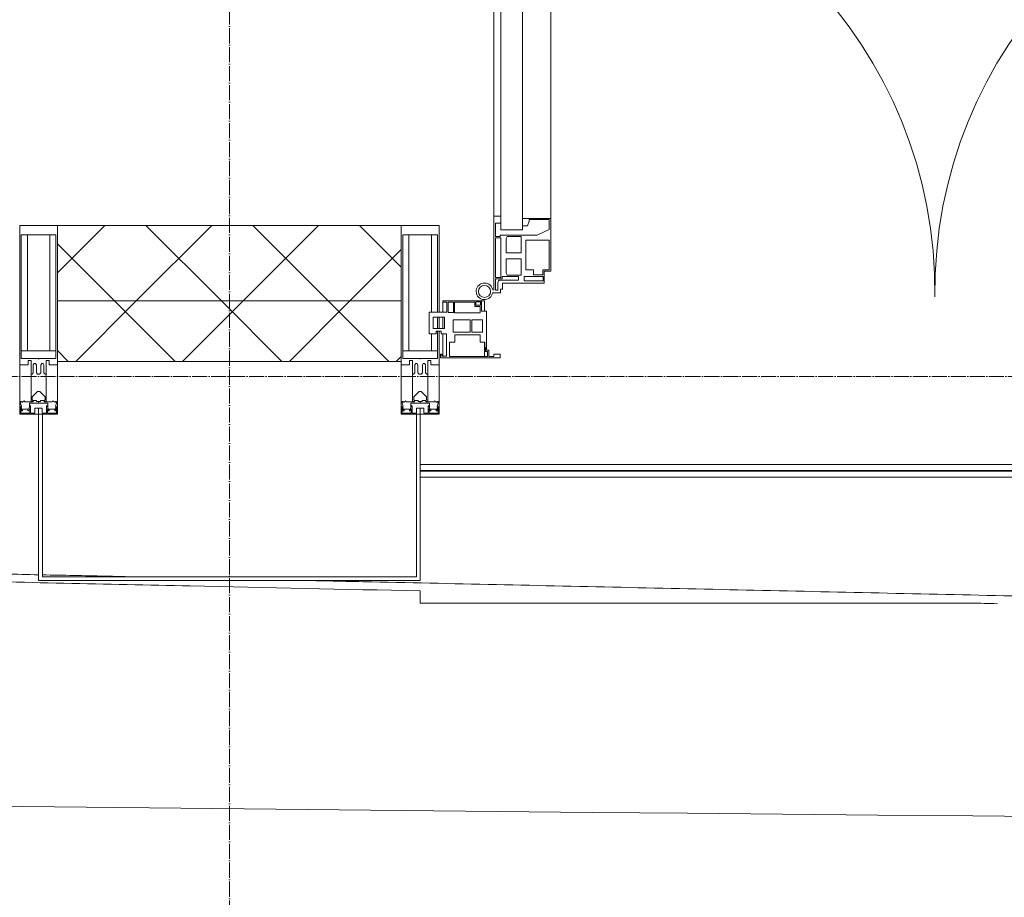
# Model space of a CAD drawing. Header units: millimetres. Extents: x 5617 to 132318, y 7718 to 193536.
# Tile 11 of 81: x 36983 to 38286, y 14711 to 15872. Entities that reach past the tile are written whole.
import ezdxf

# ---------------------------------------------------------------- set-up
doc = ezdxf.new("R2010")
doc.units = ezdxf.units.MM
doc.linetypes.add('ADSK_Линия сетки', pattern=[25, 20, -2.5, 0, -2.5])
doc.linetypes.add('Линия сетки', pattern=[25, 20, -2.5, 0, -2.5])
for name, color, linetype, lineweight in [('Двери', 7, 'Continuous', 18), ('Импосты витража', 7, 'Continuous', 18), ('Колонны', 7, 'Continuous', 18), ('Ограждение', 7, 'Continuous', 18), ('Оси', 7, 'Continuous', 9), ('Панели витража', 7, 'Continuous', 18), ('Поручни', 7, 'Continuous', 18), ('Стены разрез', 7, 'Continuous', 40), ('Стены штриховка', 7, 'Continuous', 40), ('Форма', 7, 'Continuous', 18), ('Формообразующий элемент-перекрытие', 7, 'Continuous', 18), ('Элементы узлов', 7, 'Continuous', 18)]:
    doc.layers.add(name, color=color, linetype=linetype, lineweight=lineweight)
pattern_1 = [(45, (0, 0), (-70.71068, 70.71068), []), (135, (0, 0), (-70.71068, -70.71068), [])]

# ---------------------------------------------------------------- blocks, each defined once
blk = doc.blocks.new('A_PAN_ALU_Door_Double - EXT_1_Double_EQ 6_3-7509114-МКСС_К4_L13_45_000_')
at = {"layer": 'Двери', "color": 253, "lineweight": 5, "true_color": 0xaaaaaa}
for p, q in [((-575.1, -160.7), (-585.4, -160.7)), ((-583.7, -164.2), (-583.7, -262.2)), ((-581.6, -179.2), (-581.6, -164.2)), ((-581.6, -164.2), (-578.6, -164.2)), ((-578.6, -164.2), (-578.6, -174.5)), ((-575.1, -165.6), (-575.1, -160.7)), ((-572.4, -165.6), (-575.1, -165.6)), ((-572.4, -173.3), (-572.4, -165.6)), ((572.4, -165.6), (575.1, -165.6)), ((572.4, -173.3), (572.4, -165.6)), ((575.1, -160.7), (585.4, -160.7)), ((575.1, -165.6), (575.1, -160.7)), ((581.6, -164.2), (578.6, -164.2)), ((578.6, -164.2), (578.6, -174.5)), ((581.6, -179.2), (581.6, -164.2)), ((583.7, -164.2), (583.7, -262.2)), ((-572.9, -179.2), (-581.6, -179.2)), ((-581.6, -233.4), (-581.6, -180.9)), ((-581.6, -180.9), (-574.6, -180.9)), ((-575.5, -177.5), (-551.3, -177.5)), ((-574.6, -180.9), (-574.6, -233.4)), ((-572.9, -182.2), (-572.9, -179.2)), ((-551.3, -182.2), (-572.9, -182.2)), ((-517.1, -173.3), (-572.4, -173.3)), ((-551.3, -177.5), (-551.3, -182.2)), ((-543.6, -182.2), (-543.6, -176.7)), ((-543.6, -176.7), (-518.6, -176.7)), ((-518.6, -182.2), (-543.6, -182.2)), ((-518.6, -176.7), (-518.6, -182.2)), ((-517.1, -189.3), (-517.1, -173.3)), ((517.1, -173.3), (572.4, -173.3)), ((517.1, -189.3), (517.1, -173.3)), ((518.6, -176.7), (518.6, -182.2)), ((543.6, -176.7), (518.6, -176.7)), ((518.6, -182.2), (543.6, -182.2)), ((543.6, -182.2), (543.6, -176.7)), ((551.3, -177.5), (551.3, -182.2)), ((575.5, -177.5), (551.3, -177.5)), ((551.3, -182.2), (572.9, -182.2)), ((572.9, -179.2), (581.6, -179.2)), ((572.9, -182.2), (572.9, -179.2)), ((574.6, -180.9), (574.6, -233.4)), ((581.6, -180.9), (574.6, -180.9)), ((581.6, -233.4), (581.6, -180.9)), ((-567.6, -186.7), (-566.1, -184)), ((-567.6, -205.7), (-567.6, -186.7)), ((-566.1, -184), (-547.7, -184)), ((-547.7, -184), (-547.7, -205.7)), ((-541.3, -230.6), (-541.3, -191)), ((-541.3, -191), (-531.2, -191)), ((-531.2, -191), (-531.2, -184.4)), ((-531.2, -184.4), (-518.8, -184.4)), ((-518.8, -184.4), (-518.8, -191)), ((-518.8, -191), (-510.6, -191)), ((-508.2, -189.3), (-517.1, -189.3)), ((-510.6, -191), (-510.6, -230.6)), ((-508.2, -259.2), (-508.2, -189.3)), ((508.2, -189.3), (517.1, -189.3)), ((508.2, -259.2), (508.2, -189.3)), ((510.6, -191), (510.6, -230.6)), ((518.8, -191), (510.6, -191)), ((518.8, -184.4), (518.8, -191)), ((531.2, -184.4), (518.8, -184.4)), ((531.2, -191), (531.2, -184.4)), ((541.3, -191), (531.2, -191)), ((541.3, -230.6), (541.3, -191)), ((547.7, -184), (547.7, -205.7)), ((566.1, -184), (547.7, -184)), ((567.6, -186.7), (566.1, -184)), ((567.6, -205.7), (567.6, -186.7)), ((-547.7, -205.7), (-567.6, -205.7)), ((547.7, -205.7), (567.6, -205.7)), ((-567.6, -232.6), (-567.6, -213.6)), ((-567.6, -213.6), (-547.7, -213.6)), ((-547.7, -213.6), (-547.7, -235.3)), ((567.6, -213.6), (547.7, -213.6)), ((547.7, -213.6), (547.7, -235.3)), ((567.6, -232.6), (567.6, -213.6)), ((-574.6, -233.4), (-581.6, -233.4)), ((-566.1, -235.3), (-567.6, -232.6)), ((-510.6, -230.6), (-541.3, -230.6)), ((510.6, -230.6), (541.3, -230.6)), ((566.1, -235.3), (567.6, -232.6)), ((574.6, -233.4), (581.6, -233.4)), ((-583.7, -244.2), (-583.7, -677.3)), ((-581.6, -253.1), (-581.6, -235.1)), ((-581.6, -235.1), (-575.4, -235.1)), ((-575.4, -235.1), (-575.4, -237.1)), ((-575.4, -237.1), (-526.4, -237.1)), ((-574.6, -244.2), (-546, -244.2)), ((-574.6, -244.2), (-574.6, -677.3)), ((-547.7, -235.3), (-566.1, -235.3)), ((-546, -677.3), (-546, -244.2)), ((-526.4, -237.1), (-510.6, -244.7)), ((-510.6, -244.7), (-510.6, -257.7)), ((526.4, -237.1), (510.6, -244.7)), ((510.6, -244.7), (510.6, -257.7)), ((575.4, -237.1), (526.4, -237.1)), ((546, -677.3), (546, -244.2)), ((574.6, -244.2), (546, -244.2)), ((547.7, -235.3), (566.1, -235.3)), ((574.6, -244.2), (574.6, -677.3)), ((575.4, -235.1), (575.4, -237.1)), ((581.6, -235.1), (575.4, -235.1)), ((581.6, -253.1), (581.6, -235.1)), ((583.7, -244.2), (583.7, -677.3)), ((-574.6, -253.1), (-581.6, -253.1)), ((-574.6, -262.2), (-574.6, -253.1)), ((-539.3, -249.6), (-546, -249.6)), ((-546, -249.6), (-546, -259.2)), ((-546, -259.2), (-508.2, -259.2)), ((-537.1, -255.7), (-539.3, -249.6)), ((-537.1, -257.7), (-537.1, -255.7)), ((-510.6, -257.7), (-537.1, -257.7)), ((-508.2, -662.3), (-508.2, -259.2)), ((546, -259.2), (508.2, -259.2)), ((508.2, -662.3), (508.2, -259.2)), ((510.6, -257.7), (537.1, -257.7)), ((537.1, -255.7), (539.3, -249.6)), ((537.1, -257.7), (537.1, -255.7)), ((539.3, -249.6), (546, -249.6)), ((546, -249.6), (546, -259.2)), ((574.6, -253.1), (581.6, -253.1)), ((574.6, -262.2), (574.6, -253.1)), ((-583.7, -262.2), (-574.6, -262.2)), ((583.7, -262.2), (574.6, -262.2)), ((-574.6, -659.3), (-583.7, -659.3)), ((-583.7, -659.3), (-583.7, -758.9)), ((-574.6, -659.3), (-583.7, -659.3)), ((-583.7, -659.3), (-583.7, -758.9)), ((-574.6, -668.4), (-574.6, -659.3)), ((-574.6, -668.4), (-574.6, -659.3)), ((-508.2, -662.3), (-546, -662.3)), ((-546, -662.3), (-546, -672)), ((-508.2, -662.3), (-546, -662.3)), ((-546, -662.3), (-546, -672)), ((-537.1, -665.9), (-537.1, -663.8)), ((-537.1, -663.8), (-510.6, -663.8)), ((-537.1, -665.9), (-537.1, -663.8)), ((-537.1, -663.8), (-510.6, -663.8)), ((-510.6, -663.8), (-510.6, -676.8)), ((-510.6, -663.8), (-510.6, -676.8)), ((-508.2, -732.3), (-508.2, -662.3)), ((-508.2, -732.3), (-508.2, -662.3)), ((508.2, -662.3), (546, -662.3)), ((508.2, -732.3), (508.2, -662.3)), ((508.2, -662.3), (546, -662.3)), ((508.2, -732.3), (508.2, -662.3)), ((510.6, -663.8), (510.6, -676.8)), ((537.1, -663.8), (510.6, -663.8)), ((510.6, -663.8), (510.6, -676.8)), ((537.1, -663.8), (510.6, -663.8)), ((537.1, -665.9), (537.1, -663.8)), ((537.1, -665.9), (537.1, -663.8)), ((546, -662.3), (546, -672)), ((546, -662.3), (546, -672)), ((574.6, -659.3), (583.7, -659.3)), ((574.6, -668.4), (574.6, -659.3)), ((574.6, -659.3), (583.7, -659.3)), ((574.6, -668.4), (574.6, -659.3)), ((583.7, -659.3), (583.7, -758.9)), ((583.7, -659.3), (583.7, -758.9)), ((-581.6, -686.5), (-581.6, -668.4)), ((-581.6, -668.4), (-574.6, -668.4)), ((-581.6, -686.5), (-581.6, -668.4)), ((-581.6, -668.4), (-574.6, -668.4)), ((-574.6, -677.3), (-546, -677.3)), ((-546, -672), (-539.3, -672)), ((-546, -672), (-539.3, -672)), ((-539.3, -672), (-537.1, -665.9)), ((-539.3, -672), (-537.1, -665.9)), ((-510.6, -676.8), (-526.4, -684.5)), ((-510.6, -676.8), (-526.4, -684.5)), ((510.6, -676.8), (526.4, -684.5)), ((510.6, -676.8), (526.4, -684.5)), ((539.3, -672), (537.1, -665.9)), ((539.3, -672), (537.1, -665.9)), ((546, -672), (539.3, -672)), ((546, -672), (539.3, -672)), ((574.6, -677.3), (546, -677.3)), ((581.6, -668.4), (574.6, -668.4)), ((581.6, -668.4), (574.6, -668.4)), ((581.6, -686.5), (581.6, -668.4)), ((581.6, -686.5), (581.6, -668.4)), ((-575.4, -686.5), (-581.6, -686.5)), ((-575.4, -686.5), (-581.6, -686.5)), ((-581.6, -740.6), (-581.6, -688.2)), ((-581.6, -688.2), (-574.6, -688.2)), ((-581.6, -740.6), (-581.6, -688.2)), ((-581.6, -688.2), (-574.6, -688.2)), ((-526.4, -684.5), (-575.4, -684.5)), ((-575.4, -684.5), (-575.4, -686.5)), ((-526.4, -684.5), (-575.4, -684.5)), ((-575.4, -684.5), (-575.4, -686.5)), ((-574.6, -688.2), (-574.6, -740.6)), ((-574.6, -688.2), (-574.6, -740.6)), ((-567.6, -688.9), (-566.1, -686.3)), ((-567.6, -688.9), (-566.1, -686.3)), ((-567.6, -708), (-567.6, -688.9)), ((-567.6, -708), (-567.6, -688.9)), ((-566.1, -686.3), (-547.7, -686.3)), ((-566.1, -686.3), (-547.7, -686.3)), ((-547.7, -686.3), (-547.7, -708)), ((-547.7, -686.3), (-547.7, -708)), ((526.4, -684.5), (575.4, -684.5)), ((526.4, -684.5), (575.4, -684.5)), ((547.7, -686.3), (547.7, -708)), ((566.1, -686.3), (547.7, -686.3)), ((547.7, -686.3), (547.7, -708)), ((566.1, -686.3), (547.7, -686.3)), ((567.6, -688.9), (566.1, -686.3)), ((567.6, -688.9), (566.1, -686.3)), ((567.6, -708), (567.6, -688.9)), ((567.6, -708), (567.6, -688.9)), ((581.6, -688.2), (574.6, -688.2)), ((574.6, -688.2), (574.6, -740.6)), ((581.6, -688.2), (574.6, -688.2)), ((574.6, -688.2), (574.6, -740.6)), ((575.4, -684.5), (575.4, -686.5)), ((575.4, -684.5), (575.4, -686.5)), ((575.4, -686.5), (581.6, -686.5)), ((575.4, -686.5), (581.6, -686.5)), ((581.6, -740.6), (581.6, -688.2)), ((581.6, -740.6), (581.6, -688.2)), ((-541.3, -730.5), (-541.3, -691)), ((-541.3, -691), (-510.6, -691)), ((-541.3, -730.5), (-541.3, -691)), ((-541.3, -691), (-510.6, -691)), ((-510.6, -691), (-510.6, -730.6)), ((-510.6, -691), (-510.6, -730.6)), ((541.3, -691), (510.6, -691)), ((510.6, -691), (510.6, -730.6)), ((541.3, -691), (510.6, -691)), ((510.6, -691), (510.6, -730.6)), ((541.3, -730.5), (541.3, -691)), ((541.3, -730.5), (541.3, -691)), ((-547.7, -708), (-567.6, -708)), ((-547.7, -708), (-567.6, -708)), ((-567.6, -734.8), (-567.6, -715.8)), ((-567.6, -715.8), (-547.7, -715.8)), ((-567.6, -734.8), (-567.6, -715.8)), ((-567.6, -715.8), (-547.7, -715.8)), ((-547.7, -715.8), (-547.7, -737.5)), ((-547.7, -715.8), (-547.7, -737.5)), ((547.7, -708), (567.6, -708)), ((547.7, -708), (567.6, -708)), ((567.6, -715.8), (547.7, -715.8)), ((547.7, -715.8), (547.7, -737.5)), ((567.6, -715.8), (547.7, -715.8)), ((547.7, -715.8), (547.7, -737.5)), ((567.6, -734.8), (567.6, -715.8)), ((567.6, -734.8), (567.6, -715.8)), ((-574.6, -740.6), (-581.6, -740.6)), ((-574.6, -740.6), (-581.6, -740.6)), ((-581.6, -750.3), (-581.6, -742.3)), ((-581.6, -742.3), (-572.9, -742.3)), ((-581.6, -750.3), (-581.6, -742.3)), ((-581.6, -742.3), (-572.9, -742.3)), ((-572.9, -742.3), (-572.9, -739.3)), ((-572.9, -739.3), (-543.6, -739.3)), ((-572.9, -742.3), (-572.9, -739.3)), ((-572.9, -739.3), (-543.6, -739.3)), ((-566.1, -737.5), (-567.6, -734.8)), ((-566.1, -737.5), (-567.6, -734.8)), ((-547.7, -737.5), (-566.1, -737.5)), ((-547.7, -737.5), (-566.1, -737.5)), ((-543.6, -739.3), (-543.6, -744.8)), ((-543.6, -739.3), (-543.6, -744.8)), ((-531.2, -730.5), (-541.3, -730.5)), ((-531.2, -730.5), (-541.3, -730.5)), ((-531.2, -737.1), (-531.2, -730.5)), ((-531.2, -737.1), (-531.2, -730.5)), ((-518.8, -737.1), (-531.2, -737.1)), ((-518.8, -737.1), (-531.2, -737.1)), ((-510.6, -730.6), (-518.8, -730.6)), ((-518.8, -730.6), (-518.8, -737.1)), ((-510.6, -730.6), (-518.8, -730.6)), ((-518.8, -730.6), (-518.8, -737.1)), ((-518.6, -744.8), (-518.6, -741.8)), ((-518.6, -741.8), (-517.1, -741.8)), ((-518.6, -744.8), (-518.6, -741.8)), ((-518.6, -741.8), (-517.1, -741.8)), ((-517.1, -741.8), (-517.1, -732.3)), ((-517.1, -732.3), (-508.2, -732.3)), ((-517.1, -741.8), (-517.1, -732.3)), ((-517.1, -732.3), (-508.2, -732.3)), ((517.1, -732.3), (508.2, -732.3)), ((517.1, -732.3), (508.2, -732.3)), ((510.6, -730.6), (518.8, -730.6)), ((510.6, -730.6), (518.8, -730.6)), ((517.1, -741.8), (517.1, -732.3)), ((517.1, -741.8), (517.1, -732.3)), ((518.6, -741.8), (517.1, -741.8)), ((518.6, -741.8), (517.1, -741.8)), ((518.6, -744.8), (518.6, -741.8)), ((518.6, -744.8), (518.6, -741.8)), ((518.8, -730.6), (518.8, -737.1)), ((518.8, -730.6), (518.8, -737.1)), ((518.8, -737.1), (531.2, -737.1)), ((518.8, -737.1), (531.2, -737.1)), ((531.2, -730.5), (541.3, -730.5)), ((531.2, -737.1), (531.2, -730.5)), ((531.2, -730.5), (541.3, -730.5)), ((531.2, -737.1), (531.2, -730.5)), ((543.6, -739.3), (543.6, -744.8)), ((572.9, -739.3), (543.6, -739.3)), ((543.6, -739.3), (543.6, -744.8)), ((572.9, -739.3), (543.6, -739.3)), ((547.7, -737.5), (566.1, -737.5)), ((547.7, -737.5), (566.1, -737.5)), ((566.1, -737.5), (567.6, -734.8)), ((566.1, -737.5), (567.6, -734.8)), ((572.9, -742.3), (572.9, -739.3)), ((572.9, -742.3), (572.9, -739.3)), ((581.6, -742.3), (572.9, -742.3)), ((581.6, -742.3), (572.9, -742.3)), ((574.6, -740.6), (581.6, -740.6)), ((574.6, -740.6), (581.6, -740.6)), ((581.6, -750.3), (581.6, -742.3)), ((581.6, -750.3), (581.6, -742.3)), ((-579.8, -750.3), (-581.6, -750.3)), ((-579.8, -750.3), (-581.6, -750.3)), ((-578.6, -748.9), (-579.8, -748.9)), ((-579.8, -748.9), (-579.8, -750.3)), ((-578.6, -748.9), (-579.8, -748.9)), ((-579.8, -748.9), (-579.8, -750.3)), ((-578.6, -758.9), (-578.6, -748.9)), ((-578.6, -758.9), (-578.6, -748.9)), ((-543.6, -744.8), (-518.6, -744.8)), ((-543.6, -744.8), (-518.6, -744.8)), ((543.6, -744.8), (518.6, -744.8)), ((543.6, -744.8), (518.6, -744.8)), ((578.6, -748.9), (579.8, -748.9)), ((578.6, -758.9), (578.6, -748.9)), ((578.6, -748.9), (579.8, -748.9)), ((578.6, -758.9), (578.6, -748.9)), ((579.8, -748.9), (579.8, -750.3)), ((579.8, -748.9), (579.8, -750.3)), ((579.8, -750.3), (581.6, -750.3)), ((579.8, -750.3), (581.6, -750.3)), ((-583.7, -758.9), (-578.6, -758.9)), ((-583.7, -758.9), (-578.6, -758.9)), ((583.7, -758.9), (578.6, -758.9)), ((583.7, -758.9), (578.6, -758.9))]:
    blk.add_line(p, q, dxfattribs=at)
at = {"layer": 'Двери', "lineweight": 5}
for p, q in [((-625.1, -576.5), (-605.1, -576.5)), ((-605.1, -576.5), (-605.1, -596.5)), ((625.1, -576.5), (605.1, -576.5)), ((605.1, -576.5), (605.1, -596.5)), ((-605.1, -596.5), (-625.1, -596.5)), ((605.1, -596.5), (625.1, -596.5)), ((-660.1, -685.7), (-660.1, -611.5)), ((-640.1, -611.5), (-640.1, -683.8)), ((640.1, -611.5), (640.1, -683.8)), ((660.1, -685.7), (660.1, -611.5)), ((-624.5, -698.8), (-597.6, -697.7)), ((-597.6, -723.5), (-597.6, -696)), ((-595.1, -693.5), (-583.6, -693.5)), ((595.1, -693.5), (583.6, -693.5)), ((597.6, -723.5), (597.6, -696)), ((624.5, -698.8), (597.6, -697.7)), ((-597.6, -721.7), (-626.4, -720.7)), ((-583.6, -726), (-595.1, -726)), ((583.6, -726), (595.1, -726)), ((597.6, -721.7), (626.4, -720.7))]:
    blk.add_line(p, q, dxfattribs=at)
at = {"layer": 'Двери', "color": 253, "lineweight": 5, "true_color": 0xaaaaaa}
for centre, radius, start, end in [((-596.2, -162.7), 11, 9.9716, 343.953), ((-596.2, -162.6), 8, 90, 270), ((-596.2, -162.6), 8, 270, 90), ((596.2, -162.7), 11, 196.047, 170.0284), ((596.2, -162.6), 8, 90, 270), ((596.2, -162.6), 8, 270, 90), ((-583.7, -166.3), 2.03, 90, 163.9279), ((583.7, -166.3), 2.03, 16.0721, 90), ((-575.5, -174.5), 3, 180, 270), ((575.5, -174.5), 3, 270, 0)]:
    blk.add_arc(centre, radius, start, end, dxfattribs=at)
at = {"layer": 'Двери', "color": 254, "lineweight": 5, "true_color": 0xd4d4d4}
for centre, start, end in [((-596.2, -162.6), 270.9387, 0.704), ((596.2, -162.6), 179.296, 269.0613)]:
    blk.add_arc(centre, 596.2, start, end, dxfattribs=at)
at = {"layer": 'Двери', "lineweight": 5}
for centre, radius, start, end in [((-625.1, -611.5), 35, 90, 180), ((625.1, -611.5), 35, 0, 90), ((-625.1, -611.5), 15, 90, 180), ((625.1, -611.5), 15, 0, 90), ((-625.1, -685.7), 35, 180, 267.8055), ((-625.1, -683.8), 15, 180, 272.1944), ((625.1, -683.8), 15, 267.8056, 0), ((625.1, -685.7), 35, 272.1945, 0), ((-595.1, -696), 2.5, 90, 180), ((595.1, -696), 2.5, 0, 90), ((-595.1, -723.5), 2.5, 180, 270), ((595.1, -723.5), 2.5, 270, 0)]:
    blk.add_arc(centre, radius, start, end, dxfattribs=at)
at = {"layer": 'Панели витража', "color": 253, "lineweight": 5, "true_color": 0xaaaaaa}
for p, q in [((-654.3, -79.5), (-654.3, -74.5)), ((-654.3, -74.5), (-575.3, -74.5)), ((-652.8, -76.7), (-652.8, -79.5)), ((-646.3, -76.7), (-652.8, -76.7)), ((-651.2, -76.7), (-651.2, -106.6)), ((-646.3, -106.6), (-646.3, -76.7)), ((-592, -76.3), (-642.4, -76.3)), ((-642.4, -76.3), (-642.4, -95.5)), ((-596.2, -95.5), (-596.2, -76.2)), ((-592, -83.1), (-592, -76.3)), ((-590.3, -76.5), (-590.3, -84.8)), ((-583.9, -76.5), (-590.3, -76.5)), ((-583.9, -79.5), (-583.9, -76.5)), ((-575.3, -74.5), (-575.3, -79.5)), ((575.3, -74.5), (654.3, -74.5)), ((575.3, -79.5), (575.3, -74.5)), ((583.9, -76.5), (583.9, -79.5)), ((590.3, -76.5), (583.9, -76.5)), ((590.3, -84.8), (590.3, -76.5)), ((592, -76.3), (592, -83.1)), ((642.4, -76.3), (592, -76.3)), ((596.2, -76.2), (596.2, -95.5)), ((642.4, -95.5), (642.4, -76.3)), ((646.3, -76.7), (646.3, -106.6)), ((652.8, -76.7), (646.3, -76.7)), ((651.2, -106.6), (651.2, -76.7)), ((652.8, -79.5), (652.8, -76.7)), ((654.3, -74.5), (654.3, -79.5)), ((-652.8, -79.5), (-654.3, -79.5)), ((-595.8, -89), (-595, -88.2)), ((-595.8, -95.5), (-595.8, -89)), ((-595, -83.1), (-592, -83.1)), ((-595, -88.2), (-595, -83.1)), ((-593.3, -84.8), (-593.3, -136.5)), ((-590.3, -84.8), (-593.3, -84.8)), ((-575.3, -79.5), (-583.9, -79.5)), ((583.9, -79.5), (575.3, -79.5)), ((593.3, -84.8), (590.3, -84.8)), ((592, -83.1), (595, -83.1)), ((593.3, -136.5), (593.3, -84.8)), ((595, -83.1), (595, -88.2)), ((595, -88.2), (595.8, -89)), ((595.8, -89), (595.8, -95.5)), ((654.3, -79.5), (652.8, -79.5)), ((-642.4, -95.5), (-635.3, -95.5)), ((-635.3, -95.5), (-635.3, -105)), ((-602.1, -95.5), (-595.8, -95.5)), ((-602.1, -105), (-602.1, -95.5)), ((595.8, -95.5), (602.1, -95.5)), ((602.1, -95.5), (602.1, -105)), ((635.3, -95.5), (642.4, -95.5)), ((635.3, -105), (635.3, -95.5)), ((-669.2, -106.6), (-660.2, -106.6)), ((-669.2, -135.1), (-669.2, -106.6)), ((-664.2, -113.4), (-664.2, -128.4)), ((-649.2, -113.4), (-664.2, -113.4)), ((-660.2, -106.6), (-660.2, -110.1)), ((-660.2, -110.1), (-653.3, -110.1)), ((-653.3, -106.6), (-646.3, -106.6)), ((-653.3, -110.1), (-653.3, -106.6)), ((-651.2, -113.4), (-651.2, -128.4)), ((-649.2, -128.4), (-649.2, -113.4)), ((-637.8, -108.8), (-637.8, -125)), ((-615.2, -108.8), (-637.8, -108.8)), ((-635.3, -105), (-602.1, -105)), ((-615.2, -125), (-615.2, -108.8)), ((-613, -108.8), (-613, -125)), ((-598.7, -108.8), (-613, -108.8)), ((-598.7, -125), (-598.7, -108.8)), ((598.7, -108.8), (598.7, -125)), ((613, -108.8), (598.7, -108.8)), ((602.1, -105), (635.3, -105)), ((613, -125), (613, -108.8)), ((615.2, -108.8), (615.2, -125)), ((637.8, -108.8), (615.2, -108.8)), ((637.8, -125), (637.8, -108.8)), ((646.3, -106.6), (653.3, -106.6)), ((649.2, -113.4), (649.2, -128.4)), ((664.2, -113.4), (649.2, -113.4)), ((651.2, -128.4), (651.2, -113.4)), ((653.3, -106.6), (653.3, -110.1)), ((653.3, -110.1), (660.2, -110.1)), ((660.2, -106.6), (669.2, -106.6)), ((660.2, -110.1), (660.2, -106.6)), ((664.2, -128.4), (664.2, -113.4)), ((669.2, -106.6), (669.2, -135.1)), ((-664.2, -128.4), (-649.2, -128.4)), ((-637.8, -125), (-615.2, -125)), ((-613, -125), (-598.7, -125)), ((598.7, -125), (613, -125)), ((615.2, -125), (637.8, -125)), ((649.2, -128.4), (664.2, -128.4)), ((-645.9, -135.1), (-669.2, -135.1)), ((-651.2, -135.1), (-651.2, -148.5)), ((-645.9, -148.5), (-645.9, -135.1)), ((-644.3, -134.5), (-644.3, -148.2)), ((-637.3, -134.5), (-644.3, -134.5)), ((-637.3, -148.2), (-637.3, -134.5)), ((-635.9, -134.2), (-635.9, -148.4)), ((-601.9, -134.2), (-635.9, -134.2)), ((-608.9, -142.8), (-601.9, -142.8)), ((-608.9, -148.4), (-608.9, -142.8)), ((-601.9, -142.8), (-601.9, -134.2)), ((-600.3, -136.5), (-600.3, -150)), ((-593.3, -136.5), (-600.3, -136.5)), ((-596.2, -150), (-596.2, -136.5)), ((600.3, -136.5), (593.3, -136.5)), ((596.2, -136.5), (596.2, -150)), ((600.3, -150), (600.3, -136.5)), ((635.9, -134.2), (601.9, -134.2)), ((601.9, -134.2), (601.9, -142.8)), ((601.9, -142.8), (608.9, -142.8)), ((608.9, -142.8), (608.9, -148.4)), ((635.9, -148.4), (635.9, -134.2)), ((637.3, -134.5), (637.3, -148.2)), ((644.3, -134.5), (637.3, -134.5)), ((644.3, -148.2), (644.3, -134.5)), ((645.9, -135.1), (645.9, -148.5)), ((669.2, -135.1), (645.9, -135.1)), ((651.2, -148.5), (651.2, -135.1)), ((-651.2, -148.5), (-645.9, -148.5)), ((-651.2, -150), (-651.2, -148.5)), ((-600.3, -150), (-651.2, -150)), ((-644.3, -148.2), (-637.3, -148.2)), ((-635.9, -148.4), (-608.9, -148.4)), ((-607.5, -144.4), (-607.5, -148.7)), ((-601.5, -144.4), (-607.5, -144.4)), ((-607.5, -148.7), (-601.5, -148.7)), ((-601.5, -148.7), (-601.5, -144.4)), ((-600.3, -150), (-596.2, -150)), ((596.2, -150), (600.3, -150)), ((651.2, -150), (600.3, -150)), ((601.5, -144.4), (601.5, -148.7)), ((607.5, -144.4), (601.5, -144.4)), ((601.5, -148.7), (607.5, -148.7)), ((607.5, -148.7), (607.5, -144.4)), ((608.9, -148.4), (635.9, -148.4)), ((637.3, -148.2), (644.3, -148.2)), ((645.9, -148.5), (651.2, -148.5)), ((651.2, -148.5), (651.2, -150))]:
    blk.add_line(p, q, dxfattribs=at)
blk = doc.blocks.new('Rectangular Mullion - 50Wx250H-2623690-МКСС_К4_L13_45_000_')
at = {"layer": 'Элементы узлов', "color": 253, "lineweight": 5, "true_color": 0xaaaaaa}
for p, q in [((-25, 65.2), (-25, 250)), ((-25, 250), (0, 250)), ((25, 250), (0, 250)), ((25, 65.2), (25, 250)), ((-23, 237.3), (0, 237.3)), ((-23, 237.3), (-23, 73.6)), ((-14.9, 84), (-14.9, 237.3)), ((23, 237.3), (0, 237.3)), ((14.9, 84), (14.9, 237.3)), ((23, 237.3), (23, 73.6)), ((0, 84), (-23, 84)), ((0, 84), (23, 84)), ((-14, 65.2), (-25, 65.2)), ((-0.5, 73.6), (-23, 73.6)), ((-14, 71.3), (-14, 65.2)), ((-10, 71.3), (-14, 71.3)), ((-10, 53), (-10, 71.3)), ((-7, 65.2), (-5.9, 67.3)), ((-7, 65.2), (-7, 54.7)), ((-4.1, 67.3), (-5.9, 67.3)), ((-4.1, 67.3), (-2.9, 65.1)), ((0.5, 73.6), (23, 73.6)), ((4.1, 67.3), (2.9, 65.1)), ((4.1, 67.3), (5.9, 67.3)), ((7, 65.2), (5.9, 67.3)), ((7, 65.2), (7, 54.7)), ((10, 71.3), (14, 71.3)), ((10, 53), (10, 71.3)), ((14, 71.3), (14, 65.2)), ((14, 65.2), (25, 65.2)), ((-8.7, 53), (-10, 53)), ((-10, 53), (-10, 17)), ((-8.7, 53), (-7, 54.7)), ((-2.9, 65.1), (-2.9, 54.6)), ((-1.3, 53), (-2.9, 54.6)), ((0, 53), (-1.3, 53)), ((0, 53), (1.3, 53)), ((1.3, 53), (2.9, 54.6)), ((2.9, 65.1), (2.9, 54.6)), ((8.7, 53), (7, 54.7)), ((8.7, 53), (10, 53)), ((10, 53), (10, 17)), ((-8.5, 23), (-1.5, 30)), ((-1.5, 30), (0, 30)), ((1.5, 30), (0, 30)), ((8.5, 23), (1.5, 30)), ((-23.8, 14.6), (-25, 14.2)), ((-25, 0), (-25, 14.2)), ((-22.3, 17), (-23.8, 17)), ((-23.8, 17), (-23.8, 14.6)), ((-22.5, 10.6), (-23.8, 14.6)), ((-22.3, 17), (-22.3, 16)), ((-22.3, 16), (-21.3, 16)), ((-19, 17.6), (-21.3, 16)), ((-18.4, 16.6), (-19, 17.6)), ((-7.4, 16.6), (-18.4, 16.6)), ((-12.2, 9), (-12.2, 14.8)), ((-12.2, 14.8), (0, 14.8)), ((-10, 17), (-7.5, 17)), ((-8.5, 18.5), (-8.5, 23)), ((-7.5, 18.5), (-8.5, 18.5)), ((-7.5, 17), (-7.5, 18.5)), ((-7.4, 18), (-7.4, 16.6)), ((-2.6, 18), (-7.4, 18)), ((-2.6, 18), (-2.6, 16.8)), ((-2.6, 16.8), (0, 16.8)), ((2.6, 16.8), (0, 16.8)), ((0, 14.8), (0, 16.8)), ((0, 14.8), (0, 16.8)), ((12.2, 14.8), (0, 14.8)), ((2.6, 18), (2.6, 16.8)), ((2.6, 18), (7.4, 18)), ((7.4, 18), (7.4, 16.6)), ((7.4, 16.6), (18.4, 16.6)), ((7.5, 18.5), (8.5, 18.5)), ((7.5, 17), (7.5, 18.5)), ((10, 17), (7.5, 17)), ((8.5, 18.5), (8.5, 23)), ((12.2, 9), (12.2, 14.8)), ((18.4, 16.6), (19, 17.6)), ((19, 17.6), (21.3, 16)), ((22.3, 16), (21.3, 16)), ((22.3, 17), (22.3, 16)), ((22.3, 17), (23.8, 17)), ((22.5, 10.6), (23.8, 14.6)), ((23.8, 17), (23.8, 14.6)), ((23.8, 14.6), (25, 14.2)), ((25, 0), (25, 14.2)), ((-22.5, 10.6), (-23.7, 9.9)), ((-23.7, 1.3), (-23.7, 9.9)), ((-23.7, 1.3), (-11.8, 1.3)), ((-23.2, 10.2), (-22.5, 8)), ((-22.5, 8), (-22.5, 4.5)), ((-21.3, 4.5), (-22.5, 4.5)), ((-21.3, 4.5), (-21.3, 6.5)), ((-21.3, 6.5), (-14.2, 6.5)), ((-14.2, 6.5), (-14.2, 4.5)), ((-13.2, 4.5), (-14.2, 4.5)), ((-13.2, 4.5), (-12.2, 7.2)), ((-12.7, 7.6), (-11.3, 11.4)), ((-12.7, 7.6), (-11.8, 6.9)), ((-11.8, 1.3), (-11.8, 6.9)), ((-10.5, 11.2), (-11.3, 11.4)), ((-10.5, 1.5), (-10.5, 11.2)), ((-4.8, 1.5), (-10.5, 1.5)), ((0, 8), (-4.8, 8)), ((-4.8, 1.5), (-4.8, 8)), ((0, 0), (0, 8)), ((0, 8), (4.8, 8)), ((0, 0), (0, 8)), ((4.8, 1.5), (4.8, 8)), ((4.8, 1.5), (10.5, 1.5)), ((10.5, 11.2), (11.3, 11.4)), ((10.5, 1.5), (10.5, 11.2)), ((12.7, 7.6), (11.3, 11.4)), ((12.7, 7.6), (11.8, 6.9)), ((11.8, 1.3), (11.8, 6.9)), ((23.7, 1.3), (11.8, 1.3)), ((13.2, 4.5), (12.2, 7.2)), ((13.2, 4.5), (14.2, 4.5)), ((21.3, 6.5), (14.2, 6.5)), ((14.2, 6.5), (14.2, 4.5)), ((21.3, 4.5), (21.3, 6.5)), ((21.3, 4.5), (22.5, 4.5)), ((22.5, 10.6), (23.7, 9.9)), ((23.2, 10.2), (22.5, 8)), ((22.5, 8), (22.5, 4.5)), ((23.7, 1.3), (23.7, 9.9)), ((-25, 0), (0, 0)), ((25, 0), (0, 0))]:
    blk.add_line(p, q, dxfattribs=at)
for centre, start, end in [((-0.5, 73.1), 360, 90), ((0.5, 73.1), 90, 180)]:
    blk.add_arc(centre, 0.5, start, end, dxfattribs=at)
blk = doc.blocks.new('Rectangular Mullion - R_StandardFrame_50Wx250H-V59-МКСС_К4_L13_45_000_')
at = {"layer": 'Импосты витража', "color": 253, "lineweight": 5, "true_color": 0xaaaaaa}
for p, q in [((-25, -250), (-25, 0)), ((-25, 0), (0, 0)), ((5, 0), (25, 0)), ((25, 0), (25, -250)), ((25, -250), (-25, -250))]:
    blk.add_line(p, q, dxfattribs=at)
blk = doc.blocks.new('Rectangular Mullion - 50Wx250H-V60-МКСС_К4_L13_45_000_')
at = {"layer": 'Элементы узлов', "color": 253, "lineweight": 5, "true_color": 0xaaaaaa}
for p, q in [((-25, 65.2), (-25, 250)), ((-25, 250), (0, 250)), ((25, 250), (0, 250)), ((25, 135.1), (25, 250)), ((-23, 237.3), (0, 237.3)), ((-23, 237.3), (-23, 73.6)), ((-14.9, 84), (-14.9, 237.3)), ((23, 237.3), (0, 237.3)), ((14.9, 135.1), (14.9, 237.3)), ((23, 237.3), (23, 135.1)), ((23, 128.4), (23, 113.4)), ((25, 113.4), (25, 128.4)), ((14.9, 84), (14.9, 106.6)), ((23, 110.1), (23, 73.6)), ((25, 65.2), (25, 110.1)), ((0, 84), (-23, 84)), ((0, 84), (23, 84)), ((-14, 65.2), (-25, 65.2)), ((-0.5, 73.6), (-23, 73.6)), ((-14, 71.3), (-14, 65.2)), ((-10, 71.3), (-14, 71.3)), ((-10, 53), (-10, 71.3)), ((-7, 65.2), (-5.9, 67.3)), ((-7, 65.2), (-7, 54.7)), ((-4.1, 67.3), (-5.9, 67.3)), ((-4.1, 67.3), (-2.9, 65.1)), ((0.5, 73.6), (23, 73.6)), ((4.1, 67.3), (2.9, 65.1)), ((4.1, 67.3), (5.9, 67.3)), ((7, 65.2), (5.9, 67.3)), ((7, 65.2), (7, 54.7)), ((10, 71.3), (14, 71.3)), ((10, 53), (10, 71.3)), ((14, 71.3), (14, 65.2)), ((14, 65.2), (25, 65.2)), ((-8.7, 53), (-10, 53)), ((-10, 53), (-10, 17)), ((-8.7, 53), (-7, 54.7)), ((-2.9, 65.1), (-2.9, 54.6)), ((-1.3, 53), (-2.9, 54.6)), ((0, 53), (-1.3, 53)), ((0, 53), (1.3, 53)), ((1.3, 53), (2.9, 54.6)), ((2.9, 65.1), (2.9, 54.6)), ((8.7, 53), (7, 54.7)), ((8.7, 53), (10, 53)), ((10, 53), (10, 17)), ((-8.5, 23), (-1.5, 30)), ((-1.5, 30), (0, 30)), ((1.5, 30), (0, 30)), ((8.5, 23), (1.5, 30)), ((-23.8, 14.6), (-25, 14.2)), ((-25, 0), (-25, 14.2)), ((-22.3, 17), (-23.8, 17)), ((-23.8, 17), (-23.8, 14.6)), ((-22.5, 10.6), (-23.8, 14.6)), ((-22.3, 17), (-22.3, 16)), ((-22.3, 16), (-21.3, 16)), ((-19, 17.6), (-21.3, 16)), ((-18.4, 16.6), (-19, 17.6)), ((-7.4, 16.6), (-18.4, 16.6)), ((-12.2, 9), (-12.2, 14.8)), ((-12.2, 14.8), (0, 14.8)), ((-10, 17), (-7.5, 17)), ((-8.5, 18.5), (-8.5, 23)), ((-7.5, 18.5), (-8.5, 18.5)), ((-7.5, 17), (-7.5, 18.5)), ((-7.4, 18), (-7.4, 16.6)), ((-2.6, 18), (-7.4, 18)), ((-2.6, 18), (-2.6, 16.8)), ((-2.6, 16.8), (0, 16.8)), ((2.6, 16.8), (0, 16.8)), ((0, 14.8), (0, 16.8)), ((0, 14.8), (0, 16.8)), ((12.2, 14.8), (0, 14.8)), ((2.6, 18), (2.6, 16.8)), ((2.6, 18), (7.4, 18)), ((7.4, 18), (7.4, 16.6)), ((7.4, 16.6), (18.4, 16.6)), ((7.5, 18.5), (8.5, 18.5)), ((7.5, 17), (7.5, 18.5)), ((10, 17), (7.5, 17)), ((8.5, 18.5), (8.5, 23)), ((12.2, 9), (12.2, 14.8)), ((18.4, 16.6), (19, 17.6)), ((19, 17.6), (21.3, 16)), ((22.3, 16), (21.3, 16)), ((22.3, 17), (22.3, 16)), ((22.3, 17), (23.8, 17)), ((22.5, 10.6), (23.8, 14.6)), ((23.8, 17), (23.8, 14.6)), ((23.8, 14.6), (25, 14.2)), ((25, 0), (25, 14.2)), ((-22.5, 10.6), (-23.7, 9.9)), ((-23.7, 1.3), (-23.7, 9.9)), ((-23.7, 1.3), (-11.8, 1.3)), ((-23.2, 10.2), (-22.5, 8)), ((-22.5, 8), (-22.5, 4.5)), ((-21.3, 4.5), (-22.5, 4.5)), ((-21.3, 4.5), (-21.3, 6.5)), ((-21.3, 6.5), (-14.2, 6.5)), ((-14.2, 6.5), (-14.2, 4.5)), ((-13.2, 4.5), (-14.2, 4.5)), ((-13.2, 4.5), (-12.2, 7.2)), ((-12.7, 7.6), (-11.3, 11.4)), ((-12.7, 7.6), (-11.8, 6.9)), ((-11.8, 1.3), (-11.8, 6.9)), ((-10.5, 11.2), (-11.3, 11.4)), ((-10.5, 1.5), (-10.5, 11.2)), ((-4.8, 1.5), (-10.5, 1.5)), ((0, 8), (-4.8, 8)), ((-4.8, 1.5), (-4.8, 8)), ((0, 0), (0, 8)), ((0, 8), (4.8, 8)), ((0, 0), (0, 8)), ((4.8, 1.5), (4.8, 8)), ((4.8, 1.5), (10.5, 1.5)), ((10.5, 11.2), (11.3, 11.4)), ((10.5, 1.5), (10.5, 11.2)), ((12.7, 7.6), (11.3, 11.4)), ((12.7, 7.6), (11.8, 6.9)), ((11.8, 1.3), (11.8, 6.9)), ((23.7, 1.3), (11.8, 1.3)), ((13.2, 4.5), (12.2, 7.2)), ((13.2, 4.5), (14.2, 4.5)), ((21.3, 6.5), (14.2, 6.5)), ((14.2, 6.5), (14.2, 4.5)), ((21.3, 4.5), (21.3, 6.5)), ((21.3, 4.5), (22.5, 4.5)), ((22.5, 10.6), (23.7, 9.9)), ((23.2, 10.2), (22.5, 8)), ((22.5, 8), (22.5, 4.5)), ((23.7, 1.3), (23.7, 9.9)), ((-25, 0), (0, 0)), ((25, 0), (0, 0))]:
    blk.add_line(p, q, dxfattribs=at)
for centre, start, end in [((-0.5, 73.1), 360, 90), ((0.5, 73.1), 90, 180)]:
    blk.add_arc(centre, 0.5, start, end, dxfattribs=at)
blk = doc.blocks.new('Rectangular Mullion - R_StandardFrame_50Wx250H-V61-МКСС_К4_L13_45_000_')
at = {"layer": 'Импосты витража', "color": 253, "lineweight": 5, "true_color": 0xaaaaaa}
for p, q in [((-25, -250), (-25, 0)), ((-25, 0), (-5, 0)), ((0, 0), (25, 0)), ((25, 0), (25, -110.1)), ((25, -113.4), (25, -128.4)), ((25, -135.1), (25, -250)), ((25, -250), (-25, -250))]:
    blk.add_line(p, q, dxfattribs=at)
blk = doc.blocks.new('Ограждение - Ограждение-6013535-МКСС_К4_L13_45_000_')
at = {"layer": 'Поручни', "color": 253, "lineweight": 5, "true_color": 0xaaaaaa}
for p, q in [((23215, -116.5), (21852.5, -116.5)), ((23215, -124.5), (21852.5, -124.5)), ((23215, -125.5), (21852.5, -125.5)), ((23215, -133.5), (21852.5, -133.5))]:
    blk.add_line(p, q, dxfattribs=at)
blk = doc.blocks.new('A_SLK_PAN_Type1 - Прямой тип панели-6537668-МКСС_К4_L13_45_000_')
at = {"layer": 'Колонны', "lineweight": 5}
for p, q in [((-252.5, 220), (252.5, 220)), ((-252.5, 0), (-252.5, 220)), ((-247.5, 215), (-247.5, 0)), ((247.5, 215), (-247.5, 215)), ((247.5, 0), (247.5, 215)), ((252.5, 220), (252.5, 0)), ((-247.5, 0), (-252.5, 0)), ((252.5, 0), (247.5, 0))]:
    blk.add_line(p, q, dxfattribs=at)
blk = doc.blocks.new('A_OGR_PAN_Отлив - A_OGR_PAN_Отлив-6122260-МКСС_К4_L13_45_000_')
at = {"layer": 'Колонны', "color": 253, "lineweight": 5, "true_color": 0xaaaaaa}
for q in [(-681.2, -233.9), (50.1, -250)]:
    blk.add_line((-681.2, -250), q, dxfattribs=at)
blk = doc.blocks.new('135_SLK_K4_AR_FCD_rvt-1-МКСС_К4_L13_45_000_')
at = {"layer": 'Стены разрез', "lineweight": 5, "true_color": 0xaaaaaa}
h = blk.add_hatch(dxfattribs=at)
h.set_pattern_fill('FP_4', color=253, style=0, pattern_type=2)
h.set_pattern_definition(pattern_1)
h.paths.add_polyline_path([(104122.5, 15500), (104577.5, 15500), (104577.5, 15600), (104122.5, 15600)])
h = blk.add_hatch(dxfattribs=at)
h.set_pattern_fill('FP_4', color=253, style=0, pattern_type=2)
h.set_pattern_definition(pattern_1)
h.paths.add_polyline_path([(104122.5, 15420), (104577.5, 15420), (104577.5, 15500), (104122.5, 15500)])
at = {"layer": 'Стены разрез', "color": 253, "lineweight": 9, "true_color": 0xaaaaaa}
for p, q in [((104577.5, 15600), (104122.5, 15600)), ((104122.5, 15600), (104122.5, 15420)), ((104577.5, 15420), (104577.5, 15600)), ((104122.5, 15420), (104577.5, 15420))]:
    blk.add_line(p, q, dxfattribs=at)
at = {"layer": 'Стены штриховка', "color": 253, "lineweight": 9, "true_color": 0xaaaaaa}
blk.add_line((104577.5, 15500), (104122.5, 15500), dxfattribs=at)
at = {"layer": 'Форма', "color": 253, "lineweight": 9, "true_color": 0xaaaaaa}
for points, knots in [([(102734.9, 15165.4), (102748.3, 15165.2), (102820.5, 15163.8), (102951.5, 15161.2), (103127.9, 15157.7), (103362.9, 15152.9), (103656.6, 15146.8), (103921, 15141.3), (104068, 15138.2), (104097.4, 15137.5)], [-0.86262519, -0.86262519, -0.86262519, -0.86262519, -0.86160714, -0.85714286, -0.85267857, -0.84821429, -0.83928571, -0.83035714, -0.82811857, -0.82811857, -0.82811857, -0.82811857]), ([(104102.4, 15137.4), (104130, 15136.9), (104166.6, 15136.1), (104203.2, 15135.3), (104212.2, 15135.1)], [-0.827993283, -0.827993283, -0.827993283, -0.827993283, -0.825892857, -0.825211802, -0.825211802, -0.825211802, -0.825211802]), ([(104448.3, 15130), (104478.2, 15129.4), (104566.9, 15127.5), (104773.1, 15123), (105066.8, 15116.6), (105360.4, 15110.1), (105595.5, 15104.9), (105777.5, 15100.8), (105900.7, 15098.1), (105965.1, 15096.7)], [-0.81923658, -0.81923658, -0.81923658, -0.81923658, -0.81696429, -0.8125, -0.80357143, -0.79464286, -0.79017857, -0.78571429, -0.78082124, -0.78082124, -0.78082124, -0.78082124])]:
    blk.add_open_spline(points, degree=3, knots=knots, dxfattribs=at)
at = {"layer": 'Форма', "color": 253, "lineweight": 5, "true_color": 0xaaaaaa}
blk.add_open_spline([(94036, 15009), (98978.4, 14900.8), (105836.8, 14764.2), (112939.9, 14812.1), (114511.7, 14829.1)], degree=3, knots=[28.002788, 28.002788, 28.002788, 28.002788, 55.669869, 63.58486, 63.58486, 63.58486, 63.58486], dxfattribs=at)
at = {"layer": 'Формообразующий элемент-перекрытие', "color": 253, "lineweight": 5, "true_color": 0xaaaaaa}
blk.add_open_spline([(104602.5, 15116.1), (104501.1, 15118.4), (104288.2, 15123), (104075.3, 15127.6), (103963.9, 15130)], degree=3, knots=[0.80489279, 0.80489279, 0.80489279, 0.80489279, 0.8125, 0.82085947, 0.82085947, 0.82085947, 0.82085947], dxfattribs=at)
blk.add_open_spline([(105366.5, 15099.2), (105354.8, 15099.5), (105343.1, 15099.8), (105331.4, 15100)], degree=3, dxfattribs=at)
at = {"layer": 'Импосты витража', "color": 253, "lineweight": 5, "true_color": 0xaaaaaa}
for name, p in [('Rectangular Mullion - 50Wx250H-2623690-МКСС_К4_L13_45_000_', (104097.5, 15350)), ('Rectangular Mullion - 50Wx250H-V60-МКСС_К4_L13_45_000_', (104602.5, 15350))]:
    blk.add_blockref(name, p, dxfattribs=at)
at = {"layer": 'Импосты витража', "color": 253, "lineweight": 5, "true_color": 0xaaaaaa, "extrusion": (0, 0, -1), "rotation": 180}
for name, p in [('Rectangular Mullion - R_StandardFrame_50Wx250H-V59-МКСС_К4_L13_45_000_', (-104097.5, 15350)), ('Rectangular Mullion - R_StandardFrame_50Wx250H-V61-МКСС_К4_L13_45_000_', (-104602.5, 15350))]:
    blk.add_blockref(name, p, dxfattribs=at)
at = {"layer": 'Колонны', "color": 253, "lineweight": 5, "true_color": 0xaaaaaa, "rotation": 180}
blk.add_blockref('A_SLK_PAN_Type1 - Прямой тип панели-6537668-МКСС_К4_L13_45_000_', (104350, 15350), dxfattribs=at)
at = {"layer": 'Колонны', "color": 253, "lineweight": 5, "true_color": 0xaaaaaa}
blk.add_blockref('A_OGR_PAN_Отлив - A_OGR_PAN_Отлив-6122260-МКСС_К4_L13_45_000_', (105283.8, 15350), dxfattribs=at)
at = {"layer": 'Ограждение', "color": 253, "lineweight": 5, "true_color": 0xaaaaaa}
blk.add_blockref('Ограждение - Ограждение-6013535-МКСС_К4_L13_45_000_', (82750, 15400), dxfattribs=at)
at = {"layer": 'Панели витража', "color": 253, "lineweight": 5, "true_color": 0xaaaaaa, "rotation": 180}
blk.add_blockref('A_PAN_ALU_Door_Double - EXT_1_Double_EQ 6_3-7509114-МКСС_К4_L13_45_000_', (105283.8, 15350), dxfattribs=at)

msp = doc.modelspace()

# ---------------------------------------------------------------- linework, layer by layer
at = {"layer": 'Оси', "linetype": 'Линия сетки'}
msp.add_line((37260.8, 12025.7), (37260.8, 33050), dxfattribs=at)
at = {"layer": 'Оси', "linetype": 'ADSK_Линия сетки'}
msp.add_line((69660.8, 15400), (25349.7, 15400), dxfattribs=at)

# ---------------------------------------------------------------- block references
at = {"lineweight": 5}
msp.add_blockref('135_SLK_K4_AR_FCD_rvt-1-МКСС_К4_L13_45_000_', (-67089.2, 0), dxfattribs=at)

doc.saveas('drawing.dxf')
